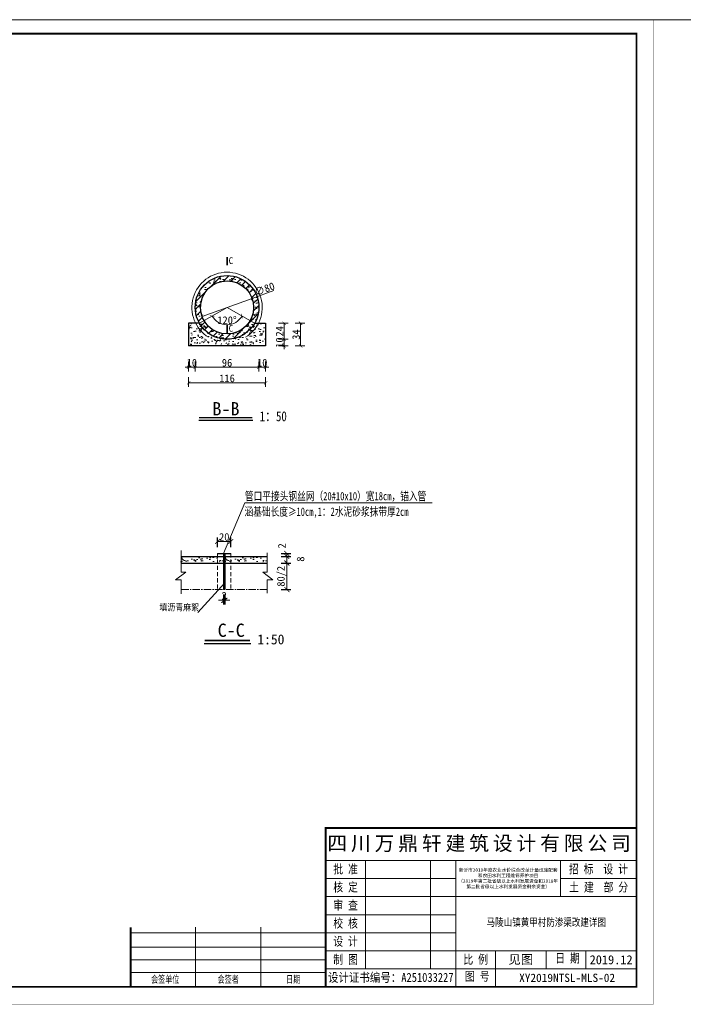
# Model space of a CAD drawing. Extents: x 36231 to 595326, y 3059 to 3871788.
# Tile 14 of 143: x 584392 to 584592, y 3862803 to 3863100. Entities that reach past the tile are written whole.
import ezdxf
from ezdxf.enums import TextEntityAlignment as Align

# ---------------------------------------------------------------- set-up
doc = ezdxf.new("R2010")
doc.units = 0
doc.header["$PDMODE"] = 32
doc.header["$PDSIZE"] = 0.2
doc.linetypes.add('CENTER2', pattern=[1.125, 0.75, -0.125, 0.125, -0.125])
doc.linetypes.add('HIDDEN', pattern=[0.375, 0.25, -0.125])
doc.layers.get('0').update_dxf_attribs({"linetype": 'CONTINUOUS'})
doc.layers.get('Defpoints').update_dxf_attribs({"linetype": 'CONTINUOUS'})
for name, color, linetype, lineweight in [('0.09标注线', 3, 'CONTINUOUS', 9), ('0.13填充', 8, 'CONTINUOUS', 9), ('0.13文字', 3, 'CONTINUOUS', 13), ('0.30粗线', 7, 'CONTINUOUS', 30), ('0.30粗蓝', 4, 'CONTINUOUS', 30), ('中心线', 1, 'CENTER2', 20), ('图框１', 5, 'CONTINUOUS', 60), ('文字', 7, 'CONTINUOUS', 15), ('文字层', 7, 'CONTINUOUS', 15), ('粗线', 7, 'CONTINUOUS', 35), ('细线', 7, 'CONTINUOUS', 15), ('虚线', 251, 'HIDDEN', 15)]:
    doc.layers.add(name, color=color, linetype=linetype, lineweight=lineweight)
doc.layers.add('尺寸线', color=3, linetype='CONTINUOUS')
doc.styles.add('-仿宋_GB2312', font='仿宋_GB2312_0.ttf')
doc.styles.add('LYJFS', font='times.ttf', dxfattribs={"width": 0.7})
doc.styles.get("Standard").update_dxf_attribs({"font": 'rs.shx', "bigfont": 'hztxt.shx'})
doc.styles.add('图框', font='仿宋_GB2312_0.ttf', dxfattribs={"width": 0.8})
doc.dimstyles.get("Standard").update_dxf_attribs({"dimtxt": 0.18, "dimasz": 0.18, "dimexe": 0.18, "dimexo": 0.0625, "dimgap": 0.09, "dimtad": 0, "dimtih": 1, "dimtoh": 1, "dimdec": 0, "dimlfac": 2, "dimzin": 0, "dimdsep": 46, "dimtxsty": 'Standard', "dimcen": 0.09, "dimadec": 0, "dimazin": 0, "dimtfac": 1, "dimtdec": 0, "dimtofl": 0, "dimtmove": 0, "dimatfit": 3, "dimfxl": 1, "dimtolj": 1, "dimtzin": 0, "dimarcsym": 0})
doc.dimstyles.new('副本 (2) STANDARD', dxfattribs={"dimscale": 0, "dimtxt": 2.3, "dimasz": 1.5, "dimexe": 1.25, "dimexo": 1.5, "dimgap": 0.2, "dimtad": 1, "dimdec": 1, "dimzin": 0, "dimdsep": 46, "dimtxsty": '-仿宋_GB2312', "dimblk": 'ARCHTICK', "dimcen": 0.09, "dimadec": 0, "dimazin": 0, "dimtfac": 1, "dimtdec": 1, "dimtix": 1, "dimtmove": 2, "dimatfit": 3, "dimfxl": 1.7, "dimfxlon": 1, "dimtolj": 1, "dimtzin": 0, "dimlwd": 9, "dimarcsym": 0})
doc.dimstyles.new('副本 (5) (2) STANDARD', dxfattribs={"dimtxt": 2.3, "dimasz": 1, "dimexe": 1.25, "dimexo": 1.5, "dimgap": 0.2, "dimtad": 1, "dimdec": 0, "dimlfac": 10, "dimzin": 0, "dimdsep": 46, "dimtxsty": '-仿宋_GB2312', "dimblk": 'ARCHTICK', "dimcen": 0.09, "dimadec": 0, "dimazin": 0, "dimtfac": 1, "dimtdec": 0, "dimtix": 1, "dimtmove": 2, "dimatfit": 3, "dimfxl": 1.7, "dimfxlon": 1, "dimtolj": 1, "dimtzin": 0, "dimlwd": 9, "dimlwe": 9, "dimarcsym": 0})
pattern_1 = [(49.99999999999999, (584440.2455474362, 3862936.823736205), (2.73277003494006, -0.2390862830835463), [0.28575, -3.14325]), (355, (584440.2455474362, 3862936.823736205), (-0.5286423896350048, 2.865849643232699), [0.2286, -2.5146]), (100.451, (584440.4732774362, 3862936.803812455), (2.204137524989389, 2.626750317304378), [0.24285, -2.67135]), (46.18420000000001, (584440.2455474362, 3862937.585736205), (4.066185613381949, -0.6306349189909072), [0.428625, -4.714874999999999]), (96.6356, (584440.5843959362, 3862937.533183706), (3.561063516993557, 3.711383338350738), [0.364275, -4.007025]), (351.1840000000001, (584440.2455474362, 3862937.585736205), (3.561069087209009, 3.711376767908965), [0.3429, -3.7719]), (21, (584440.6265474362, 3862937.395236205), (2.274223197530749, -1.533982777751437), [0.28575, -3.14325]), (326.0000000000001, (584440.6265474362, 3862937.395236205), (0.927030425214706, 2.762819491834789), [0.2286, -2.5146]), (71.4514, (584440.8160649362, 3862937.267404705), (3.201247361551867, 1.228842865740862), [0.24285, -2.67135]), (37.50000000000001, (584440.2455474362, 3862936.823736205), (0.04632904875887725, 1.268325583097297), [0, -2.48412, 0, -2.5527, 0, -2.524125]), (7.499999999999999, (584440.2455474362, 3862936.823736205), (1.002294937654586, 1.502708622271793), [0, -1.45542, 0, -2.42697, 0, -0.962025]), (327.5, (584439.3959174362, 3862936.823736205), (2.033858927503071, -0.08593115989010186), [0, -0.9525, 0, -2.9718, 0, -3.94335]), (317.5, (584439.0149174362, 3862936.823736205), (2.221937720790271, 0.3813973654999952), [0, -1.23825, 0, -1.97358, 0, -2.80035])]
pattern_2 = [(49.99999999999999, (584453.389484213, 3862936.823736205), (2.73277003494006, -0.2390862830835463), [0.28575, -3.14325]), (355, (584453.389484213, 3862936.823736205), (-0.5286423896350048, 2.865849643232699), [0.2286, -2.5146]), (100.451, (584453.617214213, 3862936.803812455), (2.204137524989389, 2.626750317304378), [0.24285, -2.67135]), (46.18420000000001, (584453.389484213, 3862937.585736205), (4.066185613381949, -0.6306349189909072), [0.428625, -4.714874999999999]), (96.6356, (584453.728332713, 3862937.533183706), (3.561063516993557, 3.711383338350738), [0.364275, -4.007025]), (351.1840000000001, (584453.389484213, 3862937.585736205), (3.561069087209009, 3.711376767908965), [0.3429, -3.7719]), (21, (584453.770484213, 3862937.395236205), (2.274223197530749, -1.533982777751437), [0.28575, -3.14325]), (326.0000000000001, (584453.770484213, 3862937.395236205), (0.927030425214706, 2.762819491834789), [0.2286, -2.5146]), (71.4514, (584453.960001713, 3862937.267404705), (3.201247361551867, 1.228842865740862), [0.24285, -2.67135]), (37.50000000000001, (584453.389484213, 3862936.823736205), (0.04632904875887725, 1.268325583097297), [0, -2.48412, 0, -2.5527, 0, -2.524125]), (7.499999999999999, (584453.389484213, 3862936.823736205), (1.002294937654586, 1.502708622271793), [0, -1.45542, 0, -2.42697, 0, -0.962025]), (327.5, (584452.539854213, 3862936.823736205), (2.033858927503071, -0.08593115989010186), [0, -0.9525, 0, -2.9718, 0, -3.94335]), (317.5, (584452.158854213, 3862936.823736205), (2.221937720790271, 0.3813973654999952), [0, -1.23825, 0, -1.97358, 0, -2.80035])]

# ---------------------------------------------------------------- blocks, each defined once
blk = doc.blocks.new('eesz')
at = {"layer": '图框１', "color": 7, "const_width": 0.46666665}
blk.add_lwpolyline([(25244.47424427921, -497.5989567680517), (25244.47424427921, -1980.561866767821), (27344.47416927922, -1980.561866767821), (27344.47416927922, -497.5989567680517)], close=True, dxfattribs=at)
blk.add_lwpolyline([(25244.47424427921, -497.5989567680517), (25244.47424427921, -1980.561866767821), (27344.47416927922, -1980.561866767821), (27344.47416927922, -497.5989567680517)], close=True, dxfattribs=at)
at = {"layer": '图框１', "color": 5, "const_width": 0.46666665}
blk.add_lwpolyline([(25244.47424427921, -497.5989567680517), (25244.47424427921, -1980.561866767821), (27344.47416927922, -1980.561866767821), (27344.47416927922, -497.5989567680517)], close=True, dxfattribs=at)
at = {"layer": '图框１', "color": 7}
blk.add_lwpolyline([(25322.25201927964, -518.3396967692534, 3.111110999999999, 3.111110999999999, 0), (27318.54824427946, -518.3396967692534, 2.592592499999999, 2.592592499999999, 0), (27318.54824427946, -1954.635941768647, 2.592592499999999, 2.592592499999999, 0), (25322.25201927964, -1954.635941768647, 2.592592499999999, 2.592592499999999, 0)], format="xyseb", close=True, dxfattribs=at)
blk.add_lwpolyline([(25322.25201927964, -518.3396967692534, 3.111110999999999, 3.111110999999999, 0), (27318.54824427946, -518.3396967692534, 2.592592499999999, 2.592592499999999, 0), (27318.54824427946, -1954.635941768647, 2.592592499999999, 2.592592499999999, 0), (25322.25201927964, -1954.635941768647, 2.592592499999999, 2.592592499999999, 0)], format="xyseb", close=True, dxfattribs=at)
at = {"layer": '图框１', "color": 5}
blk.add_lwpolyline([(25322.25201927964, -518.3396967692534, 3.111110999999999, 3.111110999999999, 0), (27318.54824427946, -518.3396967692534, 2.592592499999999, 2.592592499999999, 0), (27318.54824427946, -1954.635941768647, 2.592592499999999, 2.592592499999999, 0), (25322.25201927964, -1954.635941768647, 2.592592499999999, 2.592592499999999, 0)], format="xyseb", close=True, dxfattribs=at)
at = {"layer": '细线', "color": 7}
for p, q in [((26850.32603877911, -1715.080394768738), (27318.54824427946, -1715.080394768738)), ((26850.32603877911, -1764.080393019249), (27318.54824427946, -1764.080393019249)), ((26910.21492552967, -1764.080393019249), (26910.21492552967, -1927.41372051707)), ((27008.21492202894, -1764.080393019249), (27008.21492202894, -1927.41372051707)), ((27046.32603177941, -1764.080393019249), (27046.32603177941, -1954.635941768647)), ((27204.21491502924, -1764.080393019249), (27204.21491502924, -1818.524835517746)), ((26850.32603877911, -1791.302614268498), (27046.32603177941, -1791.302614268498)), ((27204.21491502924, -1791.302614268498), (27318.54824427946, -1791.302614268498)), ((26850.32603877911, -1818.524835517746), (27318.54824427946, -1818.524835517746)), ((26850.32603877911, -1845.747056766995), (27046.32603177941, -1845.747056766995)), ((26654.32604577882, -1864.802611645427), (26654.32604577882, -1954.635941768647)), ((26752.32604227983, -1864.802611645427), (26752.32604227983, -1954.635941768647)), ((26556.32604927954, -1872.969278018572), (26850.32603877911, -1872.969278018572)), ((26850.32603877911, -1872.969278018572), (27046.32603177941, -1872.969278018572)), ((26556.32604927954, -1894.747055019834), (26850.32603877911, -1894.747055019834)), ((26850.32603877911, -1900.191499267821), (27318.54824427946, -1900.191499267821)), ((27106.21491852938, -1900.191499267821), (27106.21491852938, -1954.635941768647)), ((27182.43713802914, -1900.191499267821), (27182.43713802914, -1927.41372051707)), ((27242.3260247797, -1900.191499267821), (27242.3260247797, -1927.41372051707)), ((26556.32604927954, -1913.80260989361), (26850.32603877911, -1913.80260989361)), ((26850.32603877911, -1927.41372051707), (27318.54824427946, -1927.41372051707)), ((26556.32604927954, -1932.858164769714), (26850.32603877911, -1932.858164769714))]:
    blk.add_line(p, q, dxfattribs=at)
at = {"layer": '细线', "color": 7, "const_width": 2.722222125}
for points in [[(27318.54824427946, -1715.080394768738), (26850.32603877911, -1715.080394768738), (26850.32603877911, -1954.635941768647)], [(26556.32604927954, -1864.802611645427), (26556.32604927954, -1954.635941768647)]]:
    blk.add_lwpolyline(points, dxfattribs=at)
at = {"layer": '文字', "color": 7, "line_spacing_factor": 0.5, "style": '-仿宋_GB2312'}
for s, insert, char_height, width, attachment_point in [('{\\fSimSun|b0|i0|c134|p2;\\T1.2;\\C256;四川万鼎轩建筑设计有限公司}', (27084.4371415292, -1739.580393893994), 21.777777, 468.2222055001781, 5), ('{\\W0.8;批 准}', (26880.2704821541, -1777.691503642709), 13.611110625, 59.88888675, 5), ('{\\W0.8;招 标  设 计}', (27261.29137848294, -1777.691503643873), 13.611110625, 114.1529269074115, 5), ('{\\W0.8;核 定}', (26880.2704821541, -1804.913724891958), 13.611110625, 59.88888675, 5), ('{\\W0.8;土 建  部 分}', (27261.66570545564, -1804.913724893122), 13.611110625, 114.9015808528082, 5), ('{\\W0.8;审 查}', (26880.2704821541, -1832.135946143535), 13.611110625, 59.88888675, 5), ('{\\W0.8;校 核}', (26880.2704821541, -1859.358167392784), 13.611110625, 59.88888675, 5), ('{\\W0.8;设 计}', (26880.2704821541, -1886.580388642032), 13.611110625, 59.88888675, 5), ('{\\W0.8;制 图}', (26880.2704821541, -1913.80260989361), 13.611110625, 59.88888675, 5), ('{\\W0.8;比 例}', (27076.27047515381, -1913.80260989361), 13.611110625, 59.88888675, 5), ('见图', (27144.32602827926, -1913.802609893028), 13.611110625, 76.22221949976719, 5), ('{\\W0.8;日 期}', (27196.2089412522, -1904.442667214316), 13.611110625, 54.50771360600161, 1), ('2019.12', (27280.437134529, -1913.80260989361), 13.611110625, 76.22221950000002, 5), ('{\\W0.7; 会签单位}', (26605.32604752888, -1943.747053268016), 10.8888885, 97.9999965, 5), ('{\\W0.7;会签者}', (26703.32604402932, -1943.747053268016), 10.8888885, 97.9999965, 5), ('{\\W0.7;日期}', (26801.32604052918, -1943.747053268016), 10.8888885, 97.9999965, 5), ('{\\W0.85;设计证书编号：A251033227}', (26948.32603527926, -1941.024831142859), 13.611110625, 195.9999930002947, 5), ('{\\W0.8;图 号}', (27060.09783500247, -1931.664888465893), 13.611110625, 54.50771360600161, 1)]:
    blk.add_mtext(s, dxfattribs=dict(at, insert=insert, char_height=char_height, width=width, attachment_point=attachment_point))
at = {"layer": '文字', "color": 7, "insert": (27125.27047340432, -1791.302614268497), "char_height": 5, "width": 157.8888832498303, "attachment_point": 5, "style": '-仿宋_GB2312'}
blk.add_mtext('新沂市2019年度农业水价综合改革计量设施配套\\P和农田水利工程维修养护项目\\P（2019年第二批省级以上水利发展资金和2018年\\P第二批省级以上水利发展资金剩余资金）', dxfattribs=at)
blk = doc.blocks.new('_ARCHTICK')
at = {"color": 0, "linetype": 'ByBlock', "const_width": 0.15}
blk.add_lwpolyline([(-0.5, -0.5), (0.5, 0.5)], dxfattribs=at)
blk = doc.blocks.new('*D720')
at = {"layer": '0.13文字', "color": 0, "lineweight": 9}
for p, q in [((584442.4377592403, 3862997.105801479), (584442.4377592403, 3862994.155801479)), ((584444.4377592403, 3862997.105801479), (584444.4377592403, 3862994.155801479)), ((584442.4377592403, 3862995.405801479), (584441.4377592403, 3862995.405801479)), ((584442.4377592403, 3862995.405801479), (584444.4377592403, 3862995.405801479)), ((584444.4377592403, 3862995.405801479), (584445.4377592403, 3862995.405801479))]:
    blk.add_line(p, q, dxfattribs=at)
at = {"layer": 'Defpoints', "color": 0, "lineweight": 13}
for p in [(584444.4377592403, 3863013.451100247), (584442.4377592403, 3863001.851100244), (584444.4377592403, 3862995.405801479)]:
    blk.add_point(p, dxfattribs=at)
at = {"layer": '0.13文字', "color": 0, "lineweight": 9}
blk.add_blockref('_ARCHTICK', (584442.4377592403, 3862995.405801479), dxfattribs=at)
at = {"layer": '0.13文字', "color": 0, "lineweight": 9, "rotation": 180}
blk.add_blockref('_ARCHTICK', (584444.4377592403, 3862995.405801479), dxfattribs=at)
at = {"layer": '0.13文字', "color": 0, "lineweight": 13, "insert": (584443.4377592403, 3862996.755801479), "char_height": 2.3, "attachment_point": 5, "style": '-仿宋_GB2312'}
blk.add_mtext('\\A1;10', dxfattribs=at)
blk = doc.blocks.new('*D722')
at = {"layer": '0.13文字', "color": 0, "lineweight": 9}
for p, q in [((584463.6377592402, 3862997.105801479), (584463.6377592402, 3862994.155801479)), ((584465.6377592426, 3862997.105801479), (584465.6377592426, 3862994.155801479)), ((584463.6377592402, 3862995.405801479), (584462.6377592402, 3862995.405801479)), ((584463.6377592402, 3862995.405801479), (584465.6377592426, 3862995.405801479)), ((584465.6377592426, 3862995.405801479), (584466.6377592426, 3862995.405801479))]:
    blk.add_line(p, q, dxfattribs=at)
at = {"layer": 'Defpoints', "color": 0, "lineweight": 13}
for p in [(584463.6377592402, 3863013.451100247), (584465.6377592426, 3863001.851100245), (584465.6377592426, 3862995.405801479)]:
    blk.add_point(p, dxfattribs=at)
at = {"layer": '0.13文字', "color": 0, "lineweight": 9}
blk.add_blockref('_ARCHTICK', (584463.6377592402, 3862995.405801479), dxfattribs=at)
at = {"layer": '0.13文字', "color": 0, "lineweight": 9, "rotation": 180}
blk.add_blockref('_ARCHTICK', (584465.6377592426, 3862995.405801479), dxfattribs=at)
at = {"layer": '0.13文字', "color": 0, "lineweight": 13, "insert": (584464.6377592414, 3862996.755801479), "char_height": 2.3, "attachment_point": 5, "style": '-仿宋_GB2312'}
blk.add_mtext('\\A1;10', dxfattribs=at)
blk = doc.blocks.new('*D724')
at = {"layer": '0.09标注线', "color": 0, "lineweight": 9}
blk.add_arc((584454.0377592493, 3863013.451100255), 5.217095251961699, 209.9999999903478, 330.0000000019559, dxfattribs=at)
at = {"layer": 'Defpoints', "color": 0, "lineweight": 13}
for p in [(584454.0377592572, 3863013.45110026), (584454.0377592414, 3863013.45110026), (584445.7239153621, 3863008.65110025), (584452.253407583, 3863008.548634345), (584462.3516031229, 3863008.651100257)]:
    blk.add_point(p, dxfattribs=at)
at = {"layer": '0.09标注线', "color": 0, "lineweight": 9}
for p, rotation in [((584449.5196222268, 3863010.842552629), 119.9999999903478), ((584458.5558962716, 3863010.842552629), 60.0000000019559)]:
    blk.add_blockref('_ARCHTICK', p, dxfattribs=dict(at, rotation=rotation))
at = {"layer": '0.09标注线', "color": 0, "lineweight": 13, "insert": (584454.0377592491, 3863009.584005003), "char_height": 2.3, "attachment_point": 5, "rotation": 359.9999999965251, "style": '-仿宋_GB2312'}
blk.add_mtext('\\A1;120°', dxfattribs=at)
blk = doc.blocks.new('*D725')
at = {"layer": '0.13文字', "color": 0, "lineweight": 9}
for p in [(584468.1435009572, 3863018.563452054), (584446.5165033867, 3863010.725167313)]:
    blk.add_line(p, (584461.5590150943, 3863016.177033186), dxfattribs=at)
at = {"layer": 'Defpoints', "color": 0, "lineweight": 13}
for p in [(584461.5590150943, 3863016.177033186), (584446.5165033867, 3863010.725167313)]:
    blk.add_point(p, dxfattribs=at)
at = {"layer": '0.13文字', "color": 0, "lineweight": 9}
for p, rotation in [((584461.5590150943, 3863016.177033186), 199.9220638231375), ((584446.5165033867, 3863010.725167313), 19.92206382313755)]:
    blk.add_blockref('_ARCHTICK', p, dxfattribs=dict(at, rotation=rotation))
at = {"layer": '0.13文字', "color": 0, "lineweight": 13, "insert": (584465.3314138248, 3863018.980196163), "char_height": 2.3, "attachment_point": 5, "rotation": 19.92206382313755, "style": '-仿宋_GB2312'}
blk.add_mtext('\\A1;∅80', dxfattribs=at)
blk = doc.blocks.new('*D726')
at = {"layer": '0.13文字', "color": 0, "lineweight": 9}
for p, q in [((584469.5201777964, 3863003.851100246), (584472.4701777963, 3863003.851100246)), ((584471.2201777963, 3863003.851100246), (584471.2201777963, 3863004.851100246)), ((584471.2201777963, 3863001.851100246), (584471.2201777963, 3863003.851100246)), ((584469.5201777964, 3863001.851100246), (584472.4701777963, 3863001.851100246)), ((584471.2201777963, 3863001.851100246), (584471.2201777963, 3863000.851100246))]:
    blk.add_line(p, q, dxfattribs=at)
at = {"layer": 'Defpoints', "color": 0, "lineweight": 13}
for p in [(584454.0377592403, 3863003.851100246), (584471.2201777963, 3863003.851100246), (584465.6377592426, 3863001.851100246)]:
    blk.add_point(p, dxfattribs=at)
at = {"layer": '0.13文字', "color": 0, "lineweight": 9}
for p, rotation in [((584471.2201777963, 3863003.851100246), 270), ((584471.2201777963, 3863001.851100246), 90)]:
    blk.add_blockref('_ARCHTICK', p, dxfattribs=dict(at, rotation=rotation))
at = {"layer": '0.13文字', "color": 0, "lineweight": 13, "insert": (584469.8701777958, 3863002.851100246), "char_height": 2.3, "attachment_point": 5, "rotation": 90, "style": '-仿宋_GB2312'}
blk.add_mtext('\\A1;10', dxfattribs=at)
blk = doc.blocks.new('*D728')
at = {"layer": '0.13文字', "color": 0, "lineweight": 9}
for p, q in [((584474.520025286, 3863008.65110025), (584477.470025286, 3863008.65110025)), ((584476.220025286, 3863008.65110025), (584476.220025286, 3863001.851100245)), ((584474.520025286, 3863001.851100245), (584477.470025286, 3863001.851100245))]:
    blk.add_line(p, q, dxfattribs=at)
at = {"layer": 'Defpoints', "color": 0, "lineweight": 13}
for p in [(584465.6377592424, 3863008.65110025), (584465.6377592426, 3863001.851100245), (584476.220025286, 3863001.851100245)]:
    blk.add_point(p, dxfattribs=at)
at = {"layer": '0.13文字', "color": 0, "lineweight": 9}
for p, rotation in [((584476.220025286, 3863008.65110025), 90), ((584476.220025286, 3863001.851100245), 270)]:
    blk.add_blockref('_ARCHTICK', p, dxfattribs=dict(at, rotation=rotation))
at = {"layer": '0.13文字', "color": 0, "lineweight": 13, "insert": (584474.8700252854, 3863005.251100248), "char_height": 2.3, "attachment_point": 5, "rotation": 90, "style": '-仿宋_GB2312'}
blk.add_mtext('\\A1;34', dxfattribs=at)
blk = doc.blocks.new('*D730')
at = {"layer": '0.09标注线', "color": 0, "lineweight": -2}
for p, q in [((584451.189484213, 3862941.202633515), (584451.189484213, 3862944.152633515)), ((584455.189484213, 3862941.202633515), (584455.189484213, 3862944.152633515))]:
    blk.add_line(p, q, dxfattribs=at)
at = {"layer": '0.09标注线', "color": 0, "lineweight": 9}
blk.add_line((584451.189484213, 3862942.902633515), (584455.189484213, 3862942.902633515), dxfattribs=at)
at = {"layer": 'Defpoints', "color": 0, "lineweight": 13}
for p in [(584455.189484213, 3862942.902633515), (584451.189484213, 3862938.823736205), (584455.189484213, 3862939.323736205)]:
    blk.add_point(p, dxfattribs=at)
at = {"layer": '0.09标注线', "color": 0, "lineweight": 9, "xscale": 1.5, "yscale": 1.5, "zscale": 1.5, "rotation": 180}
blk.add_blockref('_ARCHTICK', (584451.189484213, 3862942.902633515), dxfattribs=at)
at = {"layer": '0.09标注线', "color": 0, "lineweight": 9, "xscale": 1.5, "yscale": 1.5, "zscale": 1.5}
blk.add_blockref('_ARCHTICK', (584455.189484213, 3862942.902633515), dxfattribs=at)
at = {"layer": '0.09标注线', "color": 0, "lineweight": 13, "insert": (584453.189484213, 3862944.252633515), "char_height": 2.3, "attachment_point": 5, "style": '-仿宋_GB2312'}
blk.add_mtext('\\A1;20', dxfattribs=at)
blk = doc.blocks.new('*D729')
at = {"layer": '0.09标注线', "color": 0, "lineweight": 9}
for p, q in [((584452.9894842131, 3862925.193381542), (584451.4894842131, 3862925.193381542)), ((584452.9894842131, 3862925.193381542), (584453.389484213, 3862925.193381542)), ((584453.389484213, 3862925.193381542), (584454.889484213, 3862925.193381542))]:
    blk.add_line(p, q, dxfattribs=at)
at = {"layer": '0.09标注线', "color": 0, "lineweight": -2}
for p, q in [((584452.9894842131, 3862926.893381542), (584452.9894842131, 3862923.943381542)), ((584453.389484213, 3862926.893381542), (584453.389484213, 3862923.943381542))]:
    blk.add_line(p, q, dxfattribs=at)
at = {"layer": 'Defpoints', "color": 0, "lineweight": 13}
for p in [(584452.9894842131, 3862928.823736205), (584453.389484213, 3862928.823736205), (584453.389484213, 3862925.193381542)]:
    blk.add_point(p, dxfattribs=at)
at = {"layer": '0.09标注线', "color": 0, "lineweight": 9, "xscale": 1.5, "yscale": 1.5, "zscale": 1.5}
blk.add_blockref('_ARCHTICK', (584452.9894842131, 3862925.193381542), dxfattribs=at)
at = {"layer": '0.09标注线', "color": 0, "lineweight": 9, "xscale": 1.5, "yscale": 1.5, "zscale": 1.5, "rotation": 180}
blk.add_blockref('_ARCHTICK', (584453.389484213, 3862925.193381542), dxfattribs=at)
at = {"layer": '0.09标注线', "color": 0, "lineweight": 13, "insert": (584453.189484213, 3862926.543381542), "char_height": 2.3, "attachment_point": 5, "style": '-仿宋_GB2312'}
blk.add_mtext('\\A1;2', dxfattribs=at)
blk = doc.blocks.new('*D731')
at = {"layer": '0.09标注线', "color": 0, "lineweight": -2}
for p, q in [((584470.3575397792, 3862938.423736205), (584473.3075397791, 3862938.423736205)), ((584470.3575397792, 3862936.423736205), (584473.3075397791, 3862936.423736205))]:
    blk.add_line(p, q, dxfattribs=at)
at = {"layer": '0.09标注线', "color": 0, "lineweight": 9}
blk.add_line((584472.0575397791, 3862938.423736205), (584472.0575397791, 3862936.423736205), dxfattribs=at)
at = {"layer": 'Defpoints', "color": 0, "lineweight": 13}
for p in [(584466.1334209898, 3862938.423736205), (584466.1334209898, 3862936.423736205), (584472.0575397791, 3862936.423736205)]:
    blk.add_point(p, dxfattribs=at)
at = {"layer": '0.09标注线', "color": 0, "lineweight": 9, "xscale": 1.5, "yscale": 1.5, "zscale": 1.5}
for p, rotation in [((584472.0575397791, 3862938.423736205), 90), ((584472.0575397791, 3862936.423736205), 270)]:
    blk.add_blockref('_ARCHTICK', p, dxfattribs=dict(at, rotation=rotation))
at = {"layer": '0.09标注线', "color": 0, "lineweight": 13, "insert": (584476.1841565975, 3862937.609124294), "char_height": 2.3, "attachment_point": 5, "rotation": 90, "style": '-仿宋_GB2312'}
blk.add_mtext('\\A1;8', dxfattribs=at)
blk = doc.blocks.new('*D732')
at = {"layer": '0.09标注线', "color": 0, "lineweight": -2}
for p, q in [((584470.3575397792, 3862936.423736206), (584473.3075397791, 3862936.423736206)), ((584470.3575397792, 3862928.423736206), (584473.3075397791, 3862928.423736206))]:
    blk.add_line(p, q, dxfattribs=at)
at = {"layer": '0.09标注线', "color": 0, "lineweight": 9}
blk.add_line((584472.0575397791, 3862936.423736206), (584472.0575397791, 3862928.423736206), dxfattribs=at)
at = {"layer": 'Defpoints', "color": 0, "lineweight": 13}
for p in [(584466.1334209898, 3862936.423736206), (584466.1334209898, 3862928.423736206), (584472.0575397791, 3862928.423736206)]:
    blk.add_point(p, dxfattribs=at)
at = {"layer": '0.09标注线', "color": 0, "lineweight": 9, "xscale": 1.5, "yscale": 1.5, "zscale": 1.5}
for p, rotation in [((584472.0575397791, 3862936.423736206), 90), ((584472.0575397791, 3862928.423736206), 270)]:
    blk.add_blockref('_ARCHTICK', p, dxfattribs=dict(at, rotation=rotation))
at = {"layer": '0.09标注线', "color": 0, "lineweight": 13, "insert": (584470.5334857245, 3862932.423736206), "char_height": 2.3, "attachment_point": 5, "rotation": 90, "style": '-仿宋_GB2312'}
blk.add_mtext('\\A1;80/2', dxfattribs=at)
blk = doc.blocks.new('*D733')
at = {"layer": '0.09标注线', "color": 0, "lineweight": -2}
for p, q in [((584470.3575397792, 3862939.323736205), (584473.3075397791, 3862939.323736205)), ((584470.3575397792, 3862938.423736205), (584473.3075397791, 3862938.423736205))]:
    blk.add_line(p, q, dxfattribs=at)
at = {"layer": '0.09标注线', "color": 0, "lineweight": 9}
blk.add_line((584472.0575397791, 3862939.323736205), (584472.0575397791, 3862938.423736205), dxfattribs=at)
at = {"layer": 'Defpoints', "color": 0, "lineweight": 13}
for p in [(584455.189484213, 3862939.323736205), (584455.189484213, 3862938.423736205), (584472.0575397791, 3862938.423736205)]:
    blk.add_point(p, dxfattribs=at)
at = {"layer": '0.09标注线', "color": 0, "lineweight": 9, "xscale": 1.5, "yscale": 1.5, "zscale": 1.5}
for p, rotation in [((584472.0575397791, 3862939.323736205), 90), ((584472.0575397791, 3862938.423736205), 270)]:
    blk.add_blockref('_ARCHTICK', p, dxfattribs=dict(at, rotation=rotation))
at = {"layer": '0.09标注线', "color": 0, "lineweight": 13, "insert": (584470.5575397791, 3862941.602610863), "char_height": 2.3, "attachment_point": 5, "rotation": 90, "style": '-仿宋_GB2312'}
blk.add_mtext('\\A1;2', dxfattribs=at)

msp = doc.modelspace()

# ---------------------------------------------------------------- hatches: boundary and pattern name
at = {"lineweight": 13}
h = msp.add_hatch(dxfattribs=at)
h.set_pattern_fill('AR-CONC', color=3, scale=0.015, style=0)
h.set_pattern_definition(pattern_1)
h.paths.add_polyline_path([(584440.2455474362, 3862938.423736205), (584440.2455474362, 3862936.823736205), (584451.189484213, 3862936.823736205), (584451.189484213, 3862938.423736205)])
h = msp.add_hatch(dxfattribs=at)
h.set_pattern_fill('AR-CONC', color=3, scale=0.015, style=0)
h.set_pattern_definition(pattern_1)
h.paths.add_polyline_path([(584451.189484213, 3862938.423736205), (584451.189484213, 3862936.823736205), (584452.9894842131, 3862936.823736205), (584452.9894842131, 3862938.423736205)])
h = msp.add_hatch(dxfattribs=at)
h.set_pattern_fill('AR-CONC', color=3, scale=0.015, style=0)
h.set_pattern_definition(pattern_2)
h.paths.add_polyline_path([(584455.189484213, 3862936.823736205), (584455.189484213, 3862938.423736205), (584453.389484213, 3862938.423736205), (584453.389484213, 3862936.823736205)])
h = msp.add_hatch(dxfattribs=at)
h.set_pattern_fill('AR-CONC', color=3, scale=0.015, style=0)
h.set_pattern_definition(pattern_2)
h.paths.add_polyline_path([(584455.189484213, 3862938.423736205), (584455.189484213, 3862936.823736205), (584466.1334209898, 3862936.823736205), (584466.1334209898, 3862938.423736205)])
at = {"layer": '0.09标注线', "lineweight": 13}
h = msp.add_hatch(dxfattribs=at)
h.set_pattern_fill('ANSI31', color=256, scale=0.5, style=0)
h.set_pattern_definition([(45, (584444.4377592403, 3863003.851100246), (-1.122532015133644, 1.122532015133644), [])])
h.paths.add_polyline_path([(584462.3516031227, 3863008.651100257), (584460.9659624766, 3863009.451100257, -0.5773502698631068), (584447.109556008, 3863009.45110025), (584445.7239153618, 3863008.65110025, 0.5773502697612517)])
h.paths.add_polyline_path([(584446.0377592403, 3863013.451100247, -1), (584462.0377592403, 3863013.451100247, -0.1316524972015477), (584460.9659624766, 3863009.451100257), (584462.3516031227, 3863008.651100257, 0.1316524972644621), (584463.6377592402, 3863013.451100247, 1), (584444.4377592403, 3863013.451100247, 0.1316524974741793), (584445.7239153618, 3863008.65110025), (584447.109556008, 3863009.45110025, -0.1316524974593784)])
h = msp.add_hatch(dxfattribs=at)
h.set_pattern_fill('AR-CONC', color=256, scale=0.02, style=0)
h.set_pattern_definition([(49.99999999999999, (3.727667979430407, -758.0545702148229), (3.64369337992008, -0.3187817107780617), [0.381, -4.191000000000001]), (355, (3.727667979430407, -758.0545702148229), (-0.7048565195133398, 3.8211328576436), [0.3048, -3.3528]), (100.451, (4.031307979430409, -758.0811352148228), (2.938850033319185, 3.502333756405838), [0.3238, -3.5618]), (46.18420000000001, (3.727667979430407, -757.0385702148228), (5.421580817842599, -0.8408465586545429), [0.5715, -6.2865]), (96.6356, (4.179465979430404, -757.1086402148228), (4.748084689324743, 4.948511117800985), [0.4857, -5.3427]), (351.1840000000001, (3.727667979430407, -757.0385702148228), (4.748092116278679, 4.948502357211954), [0.4572, -5.0292]), (21, (4.23566797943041, -757.292570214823), (3.032297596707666, -2.04531037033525), [0.381, -4.191000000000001]), (326.0000000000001, (4.23566797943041, -757.292570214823), (1.236040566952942, 3.683759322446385), [0.3048, -3.3528]), (71.4514, (4.488357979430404, -757.4630122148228), (4.268329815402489, 1.638457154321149), [0.3238, -3.5618]), (37.50000000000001, (3.727667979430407, -758.0545702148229), (0.06177206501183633, 1.691100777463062), [0, -3.31216, 0, -3.4036, 0, -3.3655]), (7.499999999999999, (3.727667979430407, -758.0545702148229), (1.336393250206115, 2.00361149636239), [0, -1.94056, 0, -3.23596, 0, -1.2827]), (327.5, (2.594827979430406, -758.0545702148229), (2.711811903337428, -0.1145748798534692), [0, -1.27, 0, -3.9624, 0, -5.2578]), (317.5, (2.08682797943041, -758.0545702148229), (2.962583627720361, 0.5085298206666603), [0, -1.651, 0, -2.63144, 0, -3.7338])])
h.paths.add_polyline_path([(584445.7239153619, 3863008.65110025), (584442.4377592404, 3863008.65110025), (584442.4377592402, 3863001.851100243), (584465.6377592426, 3863001.851100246), (584465.6377592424, 3863008.651100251), (584462.3516031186, 3863008.65110025, -0.5773502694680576)])
at = {"layer": '0.13填充'}
h = msp.add_hatch(dxfattribs=at)
h.set_pattern_fill('ANSI31', scale=0.3, style=0)
h.set_pattern_definition([(45, (584452.9894842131, 3862926.823736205), (-0.6735192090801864, 0.6735192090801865), [])])
h.paths.add_polyline_path([(584452.9894842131, 3862930.800452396), (584453.389484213, 3862930.800452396), (584453.389484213, 3862938.823736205), (584452.9894842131, 3862938.823736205)])
at = {"layer": '0.13文字', "lineweight": 13}
h = msp.add_hatch(dxfattribs=at)
h.set_pattern_fill('AR-CONC', color=256, scale=0.02, style=0)
h.set_pattern_definition([(49.99999999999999, (584444.4377592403, 3863003.851100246), (3.64369337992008, -0.3187817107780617), [0.381, -4.191000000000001]), (355, (584444.4377592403, 3863003.851100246), (-0.7048565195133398, 3.8211328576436), [0.3048, -3.3528]), (100.451, (584444.7413992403, 3863003.824535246), (2.938850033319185, 3.502333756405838), [0.3238, -3.5618]), (46.18420000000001, (584444.4377592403, 3863004.867100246), (5.421580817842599, -0.8408465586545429), [0.5715, -6.2865]), (96.63559999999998, (584444.8895572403, 3863004.797030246), (4.748084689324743, 4.948511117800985), [0.4856999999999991, -5.342699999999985]), (351.1840000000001, (584444.4377592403, 3863004.867100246), (4.748092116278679, 4.948502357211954), [0.4572, -5.0292]), (21, (584444.9457592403, 3863004.613100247), (3.032297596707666, -2.04531037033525), [0.381, -4.191000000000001]), (326.0000000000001, (584444.9457592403, 3863004.613100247), (1.236040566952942, 3.683759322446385), [0.3048, -3.3528]), (71.4514, (584445.1984492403, 3863004.442658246), (4.268329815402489, 1.638457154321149), [0.3238, -3.5618]), (37.50000000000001, (584444.4377592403, 3863003.851100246), (0.06177206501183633, 1.691100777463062), [0, -3.31216, 0, -3.4036, 0, -3.3655]), (7.499999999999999, (584444.4377592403, 3863003.851100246), (1.336393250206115, 2.00361149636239), [0, -1.94056, 0, -3.23596, 0, -1.2827]), (327.5, (584443.3049192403, 3863003.851100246), (2.711811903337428, -0.1145748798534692), [0, -1.27, 0, -3.9624, 0, -5.2578]), (317.5, (584442.7969192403, 3863003.851100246), (2.962583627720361, 0.5085298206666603), [0, -1.651, 0, -2.63144, 0, -3.7338])])
h.paths.add_polyline_path([(584462.3516031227, 3863008.651100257), (584460.9659624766, 3863009.451100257, -0.5773502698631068), (584447.109556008, 3863009.45110025), (584445.7239153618, 3863008.65110025, 0.5773502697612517)])
h.paths.add_polyline_path([(584460.9659624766, 3863009.451100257), (584462.3516031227, 3863008.651100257, 0.1316524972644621), (584463.6377592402, 3863013.451100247, 1), (584444.4377592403, 3863013.451100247, 0.1316524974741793), (584445.7239153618, 3863008.65110025), (584447.109556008, 3863009.45110025, -0.1316524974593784), (584446.0377592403, 3863013.451100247, -1), (584462.0377592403, 3863013.451100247, -0.1316524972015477)])

# ---------------------------------------------------------------- linework, layer by layer
at = {"color": 7}
for p, q in [((584461.7851305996, 3862979.334202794), (584445.5588948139, 3862979.334202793)), ((584451.189484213, 3862939.323736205), (584455.189484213, 3862939.323736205)), ((584452.9894842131, 3862939.323736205), (584452.9894842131, 3862928.423736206)), ((584453.389484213, 3862939.323736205), (584453.3894842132, 3862928.423736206)), ((584447.185553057, 3862912.177584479), (584461.1650816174, 3862912.18511714))]:
    msp.add_line(p, q, dxfattribs=at)
at = {"color": 7, "const_width": 0.4608}
for points in [[(584461.6661276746, 3862980.234202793), (584445.5588948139, 3862980.234202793)], [(584447.3271597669, 3862913.096676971), (584460.9830035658, 3862913.096676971)]]:
    msp.add_lwpolyline(points, dxfattribs=at)
at = {"layer": '0.09标注线'}
for p, q in [((584454.0377592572, 3863013.45110026), (584445.7239153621, 3863008.65110025)), ((584454.0377592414, 3863013.45110026), (584462.3516031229, 3863008.651100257))]:
    msp.add_line(p, q, dxfattribs=at)
at = {"layer": '0.09标注线', "color": 7}
for q in [(584452.9894842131, 3862939.323736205), (584515.8426983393, 3862954.526035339)]:
    msp.add_line((584459.418661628, 3862954.526035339), q, dxfattribs=at)
at = {"layer": '0.09标注线', "lineweight": 13}
msp.add_arc((584454.0377592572, 3863013.45110026), 10.60071434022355, 301.7100549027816, 238.289945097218, dxfattribs=at)
at = {"layer": '0.13文字', "lineweight": 13}
msp.add_line((590756.6746656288, 3863100.094653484), (583664.2750096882, 3863100.094653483), dxfattribs=at)
at = {"layer": '0.30粗线', "color": 7, "lineweight": 30}
for p, q in [((584442.4377592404, 3863008.65110025), (584442.4377592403, 3863001.851100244)), ((584445.7239153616, 3863008.65110025), (584442.4377592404, 3863008.65110025)), ((584462.3516031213, 3863008.65110025), (584465.6377592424, 3863008.65110025)), ((584465.6377592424, 3863008.65110025), (584465.6377592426, 3863001.851100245)), ((584465.6377592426, 3863001.851100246), (584442.4377592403, 3863001.851100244))]:
    msp.add_line(p, q, dxfattribs=at)
for radius in [9.6, 8]:
    msp.add_circle((584454.0377592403, 3863013.451100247), radius, dxfattribs=at)
at = {"layer": '0.30粗蓝', "color": 7, "ltscale": 80}
for p, q in [((584440.172260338, 3862938.423736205), (584452.9894842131, 3862938.423736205)), ((584452.9894842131, 3862938.423736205), (584466.1334209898, 3862938.423736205)), ((584440.2455474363, 3862936.423736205), (584452.9894842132, 3862936.423736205)), ((584453.389484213, 3862936.423736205), (584466.1334209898, 3862936.423736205))]:
    msp.add_line(p, q, dxfattribs=at)
at = {"layer": '中心线', "color": 1, "lineweight": 15, "ltscale": 3}
msp.add_line((584466.1334209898, 3862928.423736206), (584440.172260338, 3862928.423736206), dxfattribs=at)
at = {"layer": '尺寸线', "color": 7, "lineweight": 9}
msp.add_line((584445.2291031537, 3862921.486687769), (584453.389484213, 3862930.452458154), dxfattribs=at)
at = {"layer": '粗线', "color": 7}
for p, q in [((584454.0910717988, 3863028.593415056), (584454.0910717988, 3863026.155316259)), ((584454.0910717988, 3863008.163550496), (584454.0910717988, 3863005.725451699))]:
    msp.add_line(p, q, dxfattribs=at)
at = {"layer": '细线', "color": 7, "lineweight": 9}
for p, q in [((584440.172260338, 3862940.231726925), (584440.172260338, 3862933.692434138)), ((584466.1334209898, 3862939.536594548), (584466.1334209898, 3862933.692434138)), ((584438.5203234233, 3862931.350941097), (584441.6043359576, 3862933.692434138)), ((584440.172260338, 3862931.350941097), (584438.5203234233, 3862931.350941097)), ((584440.172260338, 3862933.692434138), (584441.6043359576, 3862933.692434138)), ((584440.172260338, 3862931.350941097), (584440.172260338, 3862927.15758538)), ((584466.1334209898, 3862933.692434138), (584464.7746324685, 3862933.692434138)), ((584467.8586450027, 3862931.350941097), (584464.7746324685, 3862933.692434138)), ((584466.1334209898, 3862931.350941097), (584466.1334209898, 3862927.307156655)), ((584466.1334209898, 3862931.350941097), (584467.8586450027, 3862931.350941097))]:
    msp.add_line(p, q, dxfattribs=at)
at = {"layer": '虚线', "color": 7, "lineweight": 15, "ltscale": 5}
for p, q in [((584451.189484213, 3862939.323736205), (584451.189484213, 3862928.423736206)), ((584455.189484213, 3862939.323736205), (584455.189484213, 3862928.423736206))]:
    msp.add_line(p, q, dxfattribs=at)

# ---------------------------------------------------------------- block references
at = {"layer": '文字层', "xscale": 0.1999999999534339, "yscale": 0.2000000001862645, "zscale": 0.2}
msp.add_blockref('eesz', (579113.7078996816, 3863199.61444493), dxfattribs=at)

# ---------------------------------------------------------------- texts
at = {"color": 7, "style": '-仿宋_GB2312'}
msp.add_text('B-B', height=4, dxfattribs=at).set_placement((584453.7020559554, 3862982.916300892), align=Align.MIDDLE)
at = {"color": 7, "style": '-仿宋_GB2312', "width": 0.8}
msp.add_text('1：50', height=3, dxfattribs=at).set_placement((584467.9637818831, 3862980.619924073), align=Align.MIDDLE)
at = {"color": 7, "style": '图框', "width": 0.8}
msp.add_text('   马陵山镇黄甲村防渗渠改建详图', height=2.293434, dxfattribs=at).set_placement((584528.5258950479, 3862827.047859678))
at = {"layer": '0.09标注线', "color": 7, "style": '-仿宋_GB2312', "width": 0.75}
for s, p in [('管口平接头钢丝网（20#10x10）宽18cm，锚入管', (584459.402309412, 3862955.325004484)), ('涵基础长度≥10cm,1：2水泥砂浆抹带厚2cm', (584459.2904230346, 3862950.642013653))]:
    msp.add_text(s, height=2.499999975, dxfattribs=at).set_placement(p)
at = {"layer": '0.13文字', "color": 7, "style": '-仿宋_GB2312'}
msp.add_text('C-C', height=4, dxfattribs=at).set_placement((584451.2008693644, 3862914.166218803))
at = {"layer": '0.13文字', "color": 0, "linetype": 'Continuous', "lineweight": 13, "insert": (584542.0746604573, 3862812.691555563), "char_height": 2.5, "width": 66.66109248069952, "attachment_point": 1, "style": 'LYJFS'}
msp.add_mtext('{\\fFangSong_GB2312|b0|i0|c134|p49;\\W1;XY2019NTSL-MLS-02}', dxfattribs=at)
at = {"layer": '尺寸线', "color": 7, "lineweight": 9, "style": '-仿宋_GB2312', "width": 0.85}
msp.add_text('填沥青麻絮', height=2, dxfattribs=at).set_placement((584445.5703900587, 3862922.0750462), align=Align.RIGHT)
at = {"layer": '文字', "color": 7, "char_height": 2, "width": 15.47311165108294, "attachment_point": 1, "style": '-仿宋_GB2312'}
for insert in [(584454.515427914, 3863028.550092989), (584454.515427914, 3863008.120228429)]:
    msp.add_mtext('C', dxfattribs=dict(at, insert=insert))
at = {"layer": '粗线', "color": 7, "insert": (584463.1661171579, 3862914.915983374), "char_height": 3, "width": 13.42870236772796, "attachment_point": 1, "style": '-仿宋_GB2312'}
msp.add_mtext('1:50', dxfattribs=at)

# ---------------------------------------------------------------- dimensions: what is measured, and where the dimension line sits
at = {"layer": '0.09标注线', "lineweight": 13}
dim = msp.add_angular_dim_2l(base=(584452.253407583, 3863008.548634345), line1=((584454.0377592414, 3863013.45110026), (584462.3516031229, 3863008.651100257)), line2=((584454.0377592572, 3863013.45110026), (584445.7239153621, 3863008.65110025)), dimstyle='副本 (5) (2) STANDARD', dxfattribs=at)
dim.commit()
dim.dimension.update_dxf_attribs({"geometry": '*D724', "text_midpoint": (584454.0377592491, 3863009.584005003)})
at = {"layer": '0.09标注线', "color": 3, "lineweight": 13}
for base, p1, p2, picture, middle in [((584455.189484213, 3862942.902633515), (584451.189484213, 3862938.823736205), (584455.189484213, 3862939.323736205), '*D730', (584453.189484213, 3862944.252633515)), ((584453.389484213, 3862925.193381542), (584452.9894842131, 3862928.823736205), (584453.389484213, 3862928.823736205), '*D729', (584453.189484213, 3862926.543381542))]:
    dim = msp.add_linear_dim(base=base, p1=p1, p2=p2, dimstyle='副本 (2) STANDARD', override={"dimscale": 1, "dimtxt": 2.3, "dimdec": 0, "dimlfac": 5}, dxfattribs=at)
    dim.commit()
    dim.dimension.update_dxf_attribs({"geometry": picture, "text_midpoint": middle})
for base, p1, p2, text, picture, middle in [((584472.0575397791, 3862938.423736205), (584455.189484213, 3862939.323736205), (584455.189484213, 3862938.423736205), '2', '*D733', (584470.5575397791, 3862941.602610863)), ((584472.0575397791, 3862936.423736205), (584466.1334209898, 3862938.423736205), (584466.1334209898, 3862936.423736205), '8', '*D731', (584476.1841565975, 3862937.609124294))]:
    dim = msp.add_linear_dim(base=base, p1=p1, p2=p2, angle=90, text=text, dimstyle='副本 (2) STANDARD', override={"dimscale": 1, "dimtxt": 2.3, "dimdec": 0, "dimlfac": 5}, dxfattribs=at)
    dim.commit()
    dim.dimension.update_dxf_attribs({"geometry": picture, "text_midpoint": middle, "dimtype": 160})
dim = msp.add_linear_dim(base=(584472.0575397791, 3862928.423736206), p1=(584466.1334209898, 3862936.423736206), p2=(584466.1334209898, 3862928.423736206), angle=90, text='80/2', dimstyle='副本 (2) STANDARD', override={"dimscale": 1, "dimtxt": 2.3, "dimdec": 0, "dimlfac": 5}, dxfattribs=at)
dim.commit()
dim.dimension.update_dxf_attribs({"geometry": '*D732', "text_midpoint": (584470.5334857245, 3862932.423736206)})
at = {"layer": '0.13文字', "lineweight": 13}
dim = msp.add_diameter_dim_2p(p1=(584446.5165033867, 3863010.725167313), p2=(584461.5590150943, 3863016.177033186), dimstyle='Standard', override={"dimtxt": 2.3, "dimasz": 1, "dimexe": 1.25, "dimexo": 1.5, "dimgap": 0.2, "dimtad": 1, "dimtih": 0, "dimtoh": 0, "dimlfac": 5, "dimtxsty": '-仿宋_GB2312', "dimblk": 'ARCHTICK', "dimtix": 1, "dimtofl": 1, "dimtmove": 2, "dimfxl": 1.7, "dimfxlon": 1, "dimlwd": 9, "dimlwe": 9}, dxfattribs=at)
dim.commit()
dim.dimension.update_dxf_attribs({"geometry": '*D725', "text_midpoint": (584465.3314138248, 3863018.980196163)})
for base, p1, p2, picture, middle in [((584444.4377592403, 3862995.405801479), (584442.4377592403, 3863001.851100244), (584444.4377592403, 3863013.451100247), '*D720', (584443.4377592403, 3862996.755801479)), ((584465.6377592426, 3862995.405801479), (584463.6377592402, 3863013.451100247), (584465.6377592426, 3863001.851100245), '*D722', (584464.6377592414, 3862996.755801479))]:
    dim = msp.add_linear_dim(base=base, p1=p1, p2=p2, dimstyle='Standard', override={"dimtxt": 2.3, "dimasz": 1, "dimexe": 1.25, "dimexo": 1.5, "dimgap": 0.2, "dimtad": 1, "dimtih": 0, "dimtoh": 0, "dimlfac": 5, "dimtxsty": '-仿宋_GB2312', "dimblk": 'ARCHTICK', "dimtix": 1, "dimtofl": 1, "dimtmove": 2, "dimfxl": 1.7, "dimfxlon": 1, "dimlwd": 9, "dimlwe": 9}, dxfattribs=at)
    dim.commit()
    dim.dimension.update_dxf_attribs({"geometry": picture, "text_midpoint": middle})
for base, p1, p2, override in [((584463.6377592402, 3862995.405801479), (584444.4377592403, 3863013.451100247), (584463.6377592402, 3863013.451100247), {"dimtxt": 2.3, "dimasz": 1, "dimexe": 1.25, "dimexo": 1.5, "dimgap": 0.2, "dimtad": 1, "dimtih": 0, "dimtoh": 0, "dimlfac": 5, "dimtxsty": '-仿宋_GB2312', "dimblk": 'ARCHTICK', "dimtix": 1, "dimtofl": 1, "dimtmove": 2, "dimfxl": 1.7, "dimfxlon": 1, "dimlwd": 9, "dimlwe": 9}), ((584465.6377592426, 3862990.716639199), (584442.4377592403, 3863001.851100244), (584465.6377592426, 3863001.851100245), {"dimtxt": 2.3, "dimasz": 1, "dimexe": 1.25, "dimexo": 1.5, "dimgap": 0.2, "dimtad": 1, "dimtih": 0, "dimtoh": 0, "dimdec": 0, "dimlfac": 5, "dimtxsty": '-仿宋_GB2312', "dimblk": 'ARCHTICK', "dimtdec": 0, "dimtix": 1, "dimtofl": 1, "dimtmove": 2, "dimfxl": 1.7, "dimfxlon": 1, "dimlwd": 9, "dimlwe": 9})]:
    msp.add_linear_dim(base=base, p1=p1, p2=p2, dimstyle='Standard', override=override, dxfattribs=at).render()
msp.add_linear_dim(base=(584471.2201777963, 3863008.65110025), p1=(584454.0377592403, 3863003.851100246), p2=(584465.6377592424, 3863008.65110025), angle=90, dimstyle='Standard', override={"dimtxt": 2.3, "dimasz": 1, "dimexe": 1.25, "dimexo": 1.5, "dimgap": 0.2, "dimtad": 1, "dimtih": 0, "dimtoh": 0, "dimlfac": 5, "dimtxsty": '-仿宋_GB2312', "dimblk": 'ARCHTICK', "dimtix": 1, "dimtofl": 1, "dimtmove": 2, "dimfxl": 1.7, "dimfxlon": 1, "dimlwd": 9, "dimlwe": 9}, dxfattribs=at).render()
for base, p1, p2, picture, middle in [((584476.220025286, 3863001.851100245), (584465.6377592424, 3863008.65110025), (584465.6377592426, 3863001.851100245), '*D728', (584474.8700252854, 3863005.251100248)), ((584471.2201777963, 3863003.851100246), (584465.6377592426, 3863001.851100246), (584454.0377592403, 3863003.851100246), '*D726', (584469.8701777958, 3863002.851100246))]:
    dim = msp.add_linear_dim(base=base, p1=p1, p2=p2, angle=90, dimstyle='Standard', override={"dimtxt": 2.3, "dimasz": 1, "dimexe": 1.25, "dimexo": 1.5, "dimgap": 0.2, "dimtad": 1, "dimtih": 0, "dimtoh": 0, "dimlfac": 5, "dimtxsty": '-仿宋_GB2312', "dimblk": 'ARCHTICK', "dimtix": 1, "dimtofl": 1, "dimtmove": 2, "dimfxl": 1.7, "dimfxlon": 1, "dimlwd": 9, "dimlwe": 9}, dxfattribs=at)
    dim.commit()
    dim.dimension.update_dxf_attribs({"geometry": picture, "text_midpoint": middle})

doc.saveas('drawing.dxf')
